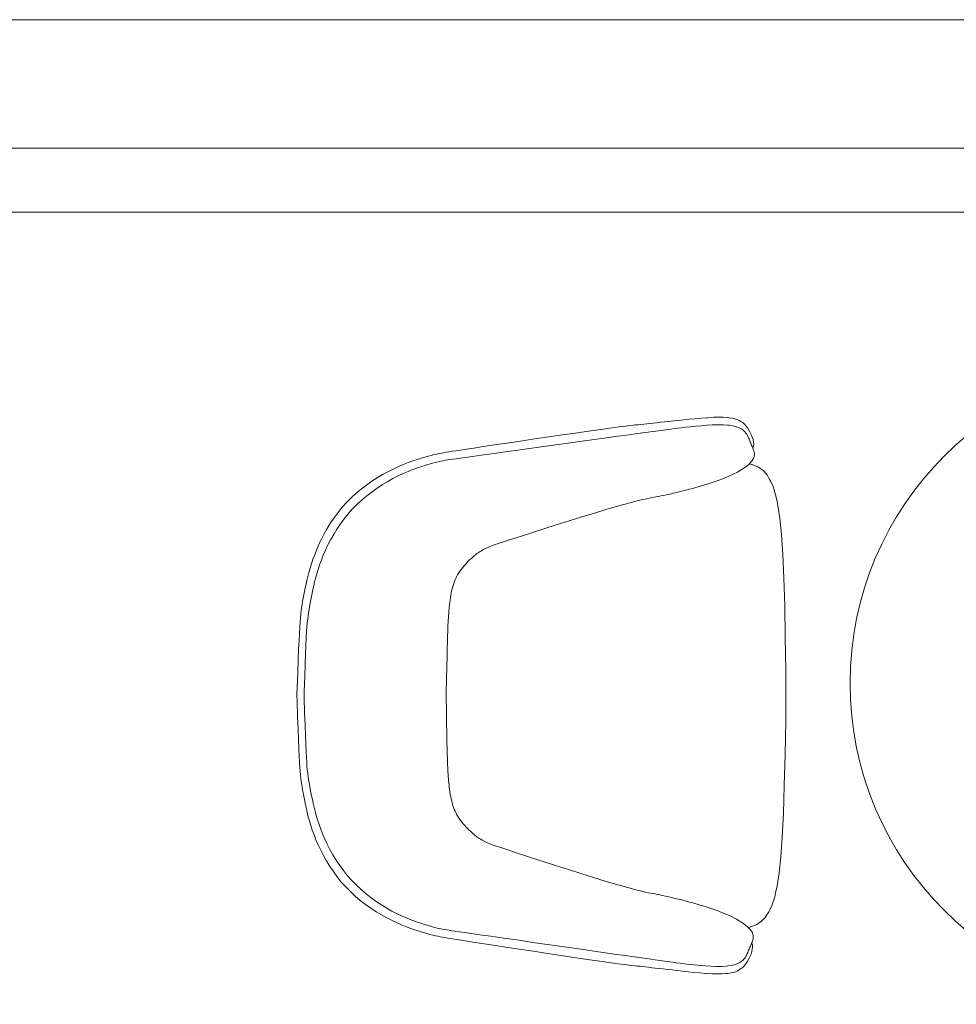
# Model space of a CAD drawing. Header units: millimetres. Extents: x 99250 to 122845, y -19292 to 18303.
# Tile 35 of 99: x 112454 to 113565, y 17133 to 18302. Entities that reach past the tile are written whole.
import ezdxf

# ---------------------------------------------------------------- set-up
doc = ezdxf.new("R2010")
doc.units = ezdxf.units.MM
doc.header["$MEASUREMENT"] = 0
doc.layers.add('IRISH HOUSE_HYD AIRPORT_DRAINAGE LAYOUT 1$0$GREY SCALE', color=8, linetype='Continuous')
doc.layers.add('IRISH HOUSE_HYD AIRPORT_DRAINAGE LAYOUT 1$0$GREYSCALE', color=8, linetype='Continuous', lineweight=0)
doc.layers.add('M-MEP-ELPR-EQUIP', color=6, linetype='Continuous', lineweight=20)

# ---------------------------------------------------------------- blocks, each defined once
blk = doc.blocks.new('IRISH HOUSE_HYD AIRPORT_DRAINAGE LAYOUT 1$0$FLOOR PLAN')
at = {"layer": 'IRISH HOUSE_HYD AIRPORT_DRAINAGE LAYOUT 1$0$GREYSCALE', "color": 8, "lineweight": 0, "ltscale": 0.2}
blk.add_line((21163.6, 18301.8), (1808.8, 18301.8), dxfattribs=at)
at = {"layer": 'IRISH HOUSE_HYD AIRPORT_DRAINAGE LAYOUT 1$0$GREYSCALE', "color": 8, "lineweight": 0, "ltscale": 0.25}
for p, q in [((21163.6, 18149.4), (1806, 18149.4)), ((6935.6, 18149.4), (21163.6, 18149.4)), ((8543.7, 18149.4), (21163.6, 18149.4)), ((21163.6, 18073.2), (6935.6, 18073.2))]:
    blk.add_line(p, q, dxfattribs=at)
at = {"layer": 'IRISH HOUSE_HYD AIRPORT_DRAINAGE LAYOUT 1$0$GREYSCALE', "color": 8, "lineweight": 0}
for p, q in [((13181.4, 17820.5), (13184.4, 17820.8)), ((13184.4, 17820.8), (13187.5, 17821.1)), ((13187.5, 17821.1), (13190.7, 17821.5)), ((13190.7, 17821.5), (13194, 17821.8)), ((13194, 17821.8), (13197.5, 17822.2)), ((13197.5, 17822.2), (13201.2, 17822.6)), ((13201.2, 17822.6), (13205.1, 17823)), ((13205.1, 17823), (13209.3, 17823.5)), ((13209.3, 17823.5), (13213.8, 17824)), ((13213.8, 17824), (13218.5, 17824.5)), ((13218.5, 17824.5), (13223.7, 17825)), ((13223.7, 17825), (13229.2, 17825.6)), ((13229.2, 17825.6), (13235.1, 17826.3)), ((13235.1, 17826.3), (13241.4, 17826.9)), ((13241.4, 17826.9), (13248.1, 17827.6)), ((13248.1, 17827.6), (13255.1, 17828.3)), ((13255.1, 17828.3), (13262.1, 17828.9)), ((13262.1, 17828.9), (13269, 17829.4)), ((13275.3, 17820.9), (13268.9, 17820.5)), ((13269, 17829.4), (13270.1, 17829.5)), ((13270.1, 17829.5), (13276.8, 17829.9)), ((13281.2, 17821.1), (13275.3, 17820.9)), ((13276.8, 17829.9), (13282.9, 17830.1)), ((13282.9, 17821.1), (13281.2, 17821.1)), ((13282.9, 17830.1), (13288.4, 17830)), ((13288.5, 17821), (13282.9, 17821.1)), ((13288.4, 17830), (13293, 17829.7)), ((13293.3, 17820.7), (13288.5, 17821)), ((13293, 17829.7), (13295.4, 17829.5)), ((13295.4, 17820.5), (13293.3, 17820.7)), ((13295.4, 17829.5), (13299.3, 17828.8)), ((13299.3, 17828.8), (13301.8, 17828.2)), ((13301.8, 17828.2), (13304.7, 17827.2)), ((13304.7, 17827.2), (13307.1, 17826.3)), ((13307.1, 17826.3), (13309.4, 17824.9)), ((13309.4, 17824.9), (13311.4, 17823.7)), ((13311.4, 17823.7), (13313.5, 17821.9)), ((13313.5, 17821.9), (13315.5, 17819.6)), ((13081.3, 17806.6), (13097.5, 17809)), ((13097.5, 17809), (13112.6, 17811.2)), ((13112.6, 17811.2), (13126, 17813.2)), ((13126, 17813.2), (13137.2, 17814.8)), ((13137.2, 17814.8), (13146.4, 17816)), ((13146.4, 17816), (13153.9, 17817.1)), ((13153.9, 17817.1), (13159.9, 17817.9)), ((13159.9, 17817.9), (13164.8, 17818.5)), ((13164.8, 17818.5), (13168.8, 17819)), ((13168.8, 17819), (13172.2, 17819.4)), ((13172.2, 17819.4), (13175.3, 17819.8)), ((13184, 17810.3), (13173.4, 17808.8)), ((13175.3, 17819.8), (13178.4, 17820.1)), ((13178.4, 17820.1), (13181.4, 17820.5)), ((13192.5, 17811.4), (13184, 17810.3)), ((13199.2, 17812.3), (13192.5, 17811.4)), ((13204.4, 17813), (13199.2, 17812.3)), ((13208.5, 17813.6), (13204.4, 17813)), ((13211.9, 17814), (13208.5, 17813.6)), ((13214.8, 17814.4), (13211.9, 17814)), ((13217.6, 17814.8), (13214.8, 17814.4)), ((13220.5, 17815.2), (13217.6, 17814.8)), ((13223.5, 17815.6), (13220.5, 17815.2)), ((13226.7, 17816), (13223.5, 17815.6)), ((13230.2, 17816.5), (13226.7, 17816)), ((13234.1, 17817), (13230.2, 17816.5)), ((13238.6, 17817.6), (13234.1, 17817)), ((13243.7, 17818.1), (13238.6, 17817.6)), ((13249.5, 17818.8), (13243.7, 17818.1)), ((13255.8, 17819.4), (13249.5, 17818.8)), ((13262.3, 17820), (13255.8, 17819.4)), ((13268.9, 17820.5), (13262.3, 17820)), ((13299.3, 17819.8), (13295.4, 17820.5)), ((13301.4, 17819.4), (13299.3, 17819.8)), ((13303.8, 17818.6), (13301.4, 17819.4)), ((13306.3, 17817.9), (13303.8, 17818.6)), ((13307.9, 17817.1), (13306.3, 17817.9)), ((13310.2, 17815.8), (13307.9, 17817.1)), ((13311.6, 17814.9), (13310.2, 17815.8)), ((13312.9, 17813.8), (13311.6, 17814.9)), ((13313.9, 17812.6), (13312.9, 17813.8)), ((13315.3, 17811.1), (13313.9, 17812.6)), ((13316.2, 17809.8), (13315.3, 17811.1)), ((13315.5, 17819.6), (13317.4, 17816.9)), ((13317, 17808.4), (13316.2, 17809.8)), ((13317.4, 17816.9), (13318.3, 17815.5)), ((13318.3, 17815.5), (13320, 17812.6)), ((13320, 17812.6), (13321.5, 17809.5)), ((13321.5, 17809.5), (13322.7, 17806.4)), ((13016.7, 17797.1), (13031.6, 17799.3)), ((13031.6, 17799.3), (13047.8, 17801.7)), ((13047.8, 17801.7), (13064.5, 17804.2)), ((13064.5, 17804.2), (13081.3, 17806.6)), ((13107, 17799.6), (13086.9, 17796.8)), ((13126.4, 17802.3), (13107, 17799.6)), ((13144.4, 17804.8), (13126.4, 17802.3)), ((13160.3, 17807), (13144.4, 17804.8)), ((13173.4, 17808.8), (13160.3, 17807)), ((13317.7, 17807.1), (13317, 17808.4)), ((13318.3, 17805.7), (13317.7, 17807.1)), ((13318.9, 17804.3), (13318.3, 17805.7)), ((13319.4, 17803), (13318.9, 17804.3)), ((13319.9, 17801.8), (13319.4, 17803)), ((13320.5, 17800.6), (13319.9, 17801.8)), ((13321, 17799.4), (13320.5, 17800.6)), ((13321.4, 17798.2), (13321, 17799.4)), ((13321.9, 17797), (13321.4, 17798.2)), ((13322.7, 17806.4), (13323.7, 17803.4)), ((13323.7, 17803.4), (13324.3, 17800.5)), ((13324.3, 17800.5), (13324.5, 17798)), ((13324.5, 17798), (13324.3, 17795.9)), ((12945.1, 17785.6), (12948.2, 17786.3)), ((12948.2, 17786.3), (12951.2, 17786.9)), ((12951.2, 17786.9), (12954, 17787.4)), ((12954, 17787.4), (12956.8, 17787.9)), ((12956.8, 17787.9), (12959.6, 17788.4)), ((12959.6, 17788.4), (12962.7, 17789)), ((12962.7, 17789), (12966.3, 17789.6)), ((12966.3, 17789.6), (12970.9, 17790.3)), ((12970.9, 17790.3), (12976.5, 17791.1)), ((12976.5, 17791.1), (12983.7, 17792.2)), ((12983.7, 17792.2), (12992.6, 17793.5)), ((12992.6, 17793.5), (13003.5, 17795.2)), ((13013.8, 17786.6), (13001, 17784.9)), ((13003.5, 17795.2), (13016.7, 17797.1)), ((13029.6, 17788.8), (13013.8, 17786.6)), ((13047.4, 17791.3), (13029.6, 17788.8)), ((13066.8, 17794), (13047.4, 17791.3)), ((13086.9, 17796.8), (13066.8, 17794)), ((13322.4, 17795.8), (13321.9, 17797)), ((13322.9, 17794.7), (13322.4, 17795.8)), ((13323.4, 17793.5), (13322.9, 17794.7)), ((13323.9, 17792.3), (13323.4, 17793.5)), ((13323.9, 17794.3), (13323.5, 17793.3)), ((13324.3, 17795.9), (13323.9, 17794.3)), ((13324.3, 17791.1), (13323.9, 17792.3)), ((13324.9, 17789.2), (13324.3, 17791.1)), ((13325.2, 17788.1), (13324.9, 17789.2)), ((13325.1, 17783.8), (13325.4, 17785.8)), ((13325.4, 17786.9), (13325.2, 17788.1)), ((13325.4, 17785.8), (13325.4, 17786.9)), ((12908.8, 17773.9), (12914.5, 17776.1)), ((12914.5, 17776.1), (12920, 17778.1)), ((12920, 17778.1), (12925.1, 17779.9)), ((12925.1, 17779.9), (12929.9, 17781.4)), ((12929.9, 17781.4), (12934.2, 17782.7)), ((12934.2, 17782.7), (12938.1, 17783.8)), ((12939.5, 17774.3), (12935.3, 17773)), ((12938.1, 17783.8), (12941.8, 17784.7)), ((12943.4, 17775.4), (12939.5, 17774.3)), ((12941.8, 17784.7), (12945.1, 17785.6)), ((12946.9, 17776.4), (12943.4, 17775.4)), ((12950.2, 17777.1), (12946.9, 17776.4)), ((12953.3, 17777.8), (12950.2, 17777.1)), ((12956.2, 17778.4), (12953.3, 17777.8)), ((12958.9, 17778.9), (12956.2, 17778.4)), ((12961.7, 17779.4), (12958.9, 17778.9)), ((12964.4, 17779.8), (12961.7, 17779.4)), ((12967.5, 17780.3), (12964.4, 17779.8)), ((12971.3, 17780.8), (12967.5, 17780.3)), ((12976.2, 17781.5), (12971.3, 17780.8)), ((12982.6, 17782.3), (12976.2, 17781.5)), ((12990.7, 17783.5), (12982.6, 17782.3)), ((13001, 17784.9), (12990.7, 17783.5)), ((13316.2, 17772), (13318.9, 17774.4)), ((13318.9, 17774.4), (13319.6, 17775.1)), ((13319.2, 17774.7), (13322.1, 17774.1)), ((13319.6, 17775.1), (13321.8, 17777.4)), ((13321.8, 17777.4), (13323.5, 17779.7)), ((13322.1, 17774.1), (13322.5, 17774)), ((13322.5, 17774), (13329.5, 17771.2)), ((13323.5, 17779.7), (13323.9, 17780.6)), ((13323.9, 17780.6), (13324.2, 17781.2)), ((13324.2, 17781.2), (13324.5, 17781.8)), ((13324.5, 17781.8), (13324.9, 17782.8)), ((13324.9, 17782.8), (13325.1, 17783.8)), ((12884, 17761.9), (12890.4, 17765.4)), ((12890.4, 17765.4), (12896.6, 17768.5)), ((12896.6, 17768.5), (12902.8, 17771.3)), ((12908.7, 17763.1), (12902.7, 17760.3)), ((12902.8, 17771.3), (12908.8, 17773.9)), ((12914.6, 17765.6), (12908.7, 17763.1)), ((12920.2, 17767.8), (12914.6, 17765.6)), ((12925.6, 17769.8), (12920.2, 17767.8)), ((12930.6, 17771.5), (12925.6, 17769.8)), ((12935.3, 17773), (12930.6, 17771.5)), ((13294.8, 17759.9), (13300.3, 17762.4)), ((13300.3, 17762.4), (13305.3, 17765)), ((13305.3, 17765), (13308.4, 17766.8)), ((13308.4, 17766.8), (13309, 17767.2)), ((13309, 17767.2), (13309.7, 17767.6)), ((13309.7, 17767.6), (13310.7, 17768.2)), ((13310.7, 17768.2), (13312.9, 17769.6)), ((13312.9, 17769.6), (13316.2, 17772)), ((13329.5, 17771.2), (13331.7, 17769.7)), ((13331.7, 17769.7), (13335.2, 17767.2)), ((13335.2, 17767.2), (13339.5, 17762.3)), ((13339.5, 17762.3), (13339.9, 17761.9)), ((12865, 17749.5), (12871.3, 17754)), ((12871.3, 17754), (12877.6, 17758.1)), ((12877.6, 17758.1), (12884, 17761.9)), ((12890.3, 17753.8), (12884.1, 17750.1)), ((12896.5, 17757.3), (12890.3, 17753.8)), ((12902.7, 17760.3), (12896.5, 17757.3)), ((13268, 17750.2), (13275.2, 17752.5)), ((13275.2, 17752.5), (13282.2, 17754.9)), ((13282.2, 17754.9), (13288.8, 17757.4)), ((13288.8, 17757.4), (13294.8, 17759.9)), ((13339.9, 17761.9), (13343.8, 17755.9)), ((13343.8, 17755.9), (13344.7, 17753.8)), ((13344.7, 17753.8), (13347.5, 17747.8)), ((12847.1, 17734.4), (12852.9, 17739.7)), ((12852.9, 17739.7), (12858.9, 17744.8)), ((12858.9, 17744.8), (12865, 17749.5)), ((12871.7, 17741.6), (12865.7, 17736.9)), ((12877.9, 17746), (12871.7, 17741.6)), ((12884.1, 17750.1), (12877.9, 17746)), ((13224.9, 17738.8), (13229.3, 17739.8)), ((13229.3, 17739.8), (13234.4, 17741)), ((13234.4, 17741), (13240.3, 17742.5)), ((13240.3, 17742.5), (13246.7, 17744.2)), ((13246.7, 17744.2), (13253.6, 17746)), ((13253.6, 17746), (13260.8, 17748.1)), ((13260.8, 17748.1), (13268, 17750.2)), ((13347.5, 17747.8), (13350.5, 17738.1)), ((12836.3, 17723.1), (12841.5, 17728.9)), ((12841.5, 17728.9), (12847.1, 17734.4)), ((12859.8, 17732), (12854.1, 17726.7)), ((12865.7, 17736.9), (12859.8, 17732)), ((13172, 17726.9), (13180.5, 17729.2)), ((13180.5, 17729.2), (13181.4, 17729.5)), ((13181.4, 17729.5), (13187.4, 17731)), ((13187.4, 17731), (13192.9, 17732.3)), ((13192.9, 17732.3), (13197.2, 17733.3)), ((13197.2, 17733.3), (13200.7, 17734)), ((13200.7, 17734), (13203.7, 17734.6)), ((13203.7, 17734.6), (13206.3, 17735.1)), ((13206.3, 17735.1), (13208.9, 17735.6)), ((13208.9, 17735.6), (13211.3, 17736)), ((13211.3, 17736), (13211.6, 17736.1)), ((13211.6, 17736.1), (13214.4, 17736.6)), ((13214.4, 17736.6), (13217.5, 17737.2)), ((13217.5, 17737.2), (13220.9, 17737.9)), ((13220.9, 17737.9), (13224.9, 17738.8)), ((13350.5, 17738.1), (13351.9, 17731.9)), ((13351.9, 17731.9), (13353.3, 17725.3)), ((12826.8, 17710.8), (12831.4, 17717)), ((12831.4, 17717), (12836.3, 17723.1)), ((12843.5, 17715.5), (12838.7, 17709.6)), ((12848.7, 17721.2), (12843.5, 17715.5)), ((12854.1, 17726.7), (12848.7, 17721.2)), ((13120.4, 17711.7), (13135.5, 17716.3)), ((13135.5, 17716.3), (13149.2, 17720.4)), ((13149.2, 17720.4), (13161.5, 17724)), ((13161.5, 17724), (13172, 17726.9)), ((13353.3, 17725.3), (13355.6, 17709.8)), ((12818.6, 17698.1), (12822.5, 17704.5)), ((12822.5, 17704.5), (12826.8, 17710.8)), ((12838.7, 17709.6), (12834.2, 17703.4)), ((13090.3, 17702.3), (13105.7, 17707.1)), ((13105.7, 17707.1), (13120.4, 17711.7)), ((13355.6, 17709.8), (13357.5, 17690.7)), ((12815, 17691.8), (12818.6, 17698.1)), ((12830, 17697.2), (12826.2, 17690.9)), ((12834.2, 17703.4), (12830, 17697.2)), ((13051.2, 17689.7), (13063.1, 17693.6)), ((13063.1, 17693.6), (13076.6, 17697.9)), ((13076.6, 17697.9), (13090.3, 17702.3)), ((12808.7, 17679.2), (12811.7, 17685.4)), ((12811.7, 17685.4), (12815, 17691.8)), ((12822.6, 17684.6), (12819.4, 17678.4)), ((12826.2, 17690.9), (12822.6, 17684.6)), ((13020.4, 17679.8), (13023.9, 17681)), ((13023.9, 17681), (13027.6, 17682.1)), ((13027.6, 17682.1), (13033.7, 17684.1)), ((13033.7, 17684.1), (13041.5, 17686.6)), ((13041.5, 17686.6), (13051.2, 17689.7)), ((13357.5, 17690.7), (13359.1, 17667.3)), ((12803.7, 17667.2), (12806, 17673.1)), ((12806, 17673.1), (12808.7, 17679.2)), ((12816.5, 17672.2), (12813.9, 17666.2)), ((12819.4, 17678.4), (12816.5, 17672.2)), ((12996.1, 17668.1), (12997.4, 17669)), ((12997.4, 17669), (12998.7, 17669.9)), ((12998.7, 17669.9), (13000.1, 17670.8)), ((13000.1, 17670.8), (13001.5, 17671.6)), ((13001.5, 17671.6), (13003, 17672.5)), ((13003, 17672.5), (13004.6, 17673.3)), ((13004.6, 17673.3), (13006.2, 17674.2)), ((13006.2, 17674.2), (13007.9, 17675)), ((13007.9, 17675), (13009.7, 17675.8)), ((13009.7, 17675.8), (13011.5, 17676.6)), ((13011.5, 17676.6), (13013.4, 17677.3)), ((13013.4, 17677.3), (13015.3, 17678.1)), ((13015.3, 17678.1), (13017.6, 17678.9)), ((13017.6, 17678.9), (13020.4, 17679.8)), ((12799.8, 17656.1), (12801.6, 17661.5)), ((12801.6, 17661.5), (12803.7, 17667.2)), ((12811.6, 17660.4), (12809.5, 17654.8)), ((12813.9, 17666.2), (12811.6, 17660.4)), ((12982.4, 17655.4), (12984.1, 17657.3)), ((12984.1, 17657.3), (12985.9, 17659)), ((12985.9, 17659), (12987.5, 17660.7)), ((12987.5, 17660.7), (12989.2, 17662.2)), ((12989.2, 17662.2), (12990.7, 17663.6)), ((12990.7, 17663.6), (12992.1, 17664.9)), ((12992.1, 17664.9), (12993.4, 17666)), ((12993.4, 17666), (12994.8, 17667.1)), ((12994.8, 17667.1), (12996.1, 17668.1)), ((13359.1, 17667.3), (13360.4, 17639.3)), ((12795.5, 17640.9), (12796.8, 17645.7)), ((12796.8, 17645.7), (12798.2, 17650.8)), ((12798.2, 17650.8), (12799.8, 17656.1)), ((12807.7, 17649.4), (12806.2, 17644.2)), ((12809.5, 17654.8), (12807.7, 17649.4)), ((12974.5, 17645.2), (12975.8, 17647.2)), ((12975.8, 17647.2), (12977.3, 17649.3)), ((12977.3, 17649.3), (12978.9, 17651.3)), ((12978.9, 17651.3), (12980.5, 17653.3)), ((12980.5, 17653.3), (12982.4, 17655.4)), ((12793.4, 17631.7), (12794.4, 17636.2)), ((12794.4, 17636.2), (12795.5, 17640.9)), ((12803.6, 17634.4), (12802.5, 17629.8)), ((12804.8, 17639.2), (12803.6, 17634.4)), ((12806.2, 17644.2), (12804.8, 17639.2)), ((12968.2, 17631.5), (12969, 17633.9)), ((12969, 17633.9), (12969.9, 17636.3)), ((12969.9, 17636.3), (12970.9, 17638.5)), ((12970.9, 17638.5), (12972, 17640.7)), ((12972, 17640.7), (12973.1, 17642.9)), ((12973.1, 17642.9), (12974.5, 17645.2)), ((13360.4, 17639.3), (13361.4, 17606.1)), ((12790.8, 17619.3), (12791.6, 17623.3)), ((12791.6, 17623.3), (12792.4, 17627.4)), ((12792.4, 17627.4), (12793.4, 17631.7)), ((12801.5, 17625.4), (12800.6, 17621.2)), ((12802.5, 17629.8), (12801.5, 17625.4)), ((12965.6, 17621), (12966.1, 17623.8)), ((12966.1, 17623.8), (12966.8, 17626.4)), ((12966.8, 17626.4), (12967.4, 17629)), ((12967.4, 17629), (12968.2, 17631.5)), ((12788.7, 17607.8), (12789.3, 17611.6)), ((12789.3, 17611.6), (12790, 17615.4)), ((12790, 17615.4), (12790.8, 17619.3)), ((12798.9, 17613.2), (12798.2, 17609.3)), ((12799.7, 17617.1), (12798.9, 17613.2)), ((12800.6, 17621.2), (12799.7, 17617.1)), ((12963.8, 17610.1), (12964.2, 17612.7)), ((12964.2, 17612.7), (12964.6, 17615.5)), ((12964.6, 17615.5), (12965.1, 17618.3)), ((12965.1, 17618.3), (12965.6, 17621)), ((12787.1, 17596.1), (12787.6, 17600.1)), ((12787.6, 17600.1), (12788.1, 17603.9)), ((12788.1, 17603.9), (12788.7, 17607.8)), ((12796.9, 17601.8), (12796.3, 17598)), ((12797.5, 17605.5), (12796.9, 17601.8)), ((12798.2, 17609.3), (12797.5, 17605.5)), ((12962.6, 17597.3), (12962.8, 17599.9)), ((12962.8, 17599.9), (12963, 17602.1)), ((12963, 17602.1), (12963.2, 17604.7)), ((12963.2, 17604.7), (12963.5, 17607.4)), ((12963.5, 17607.4), (12963.8, 17610.1)), ((13361.4, 17606.1), (13362, 17569)), ((12786.3, 17586.9), (12786.7, 17591.8)), ((12786.7, 17591.8), (12787.1, 17596.1)), ((12795.4, 17590.3), (12794.9, 17586.1)), ((12795.8, 17594.2), (12795.4, 17590.3)), ((12796.3, 17598), (12795.8, 17594.2)), ((12961.9, 17586.5), (12962, 17589.1)), ((12962, 17589.1), (12962.2, 17591.9)), ((12962.2, 17591.9), (12962.4, 17594.6)), ((12962.4, 17594.6), (12962.6, 17597.3)), ((12785.5, 17573.8), (12785.9, 17581)), ((12785.9, 17581), (12786.3, 17586.9)), ((12794.1, 17575.4), (12793.7, 17568.3)), ((12794.5, 17581.2), (12794.1, 17575.4)), ((12794.9, 17586.1), (12794.5, 17581.2)), ((12961.3, 17570.6), (12961.5, 17575.8)), ((12961.5, 17575.8), (12961.6, 17580)), ((12961.6, 17580), (12961.8, 17583.5)), ((12961.8, 17583.5), (12961.9, 17586.5)), ((12784.6, 17554.6), (12785.1, 17565.1)), ((12785.1, 17565.1), (12785.5, 17573.8)), ((12793.7, 17568.3), (12793.3, 17559.7)), ((12960.9, 17556), (12961.1, 17564.1)), ((12961.1, 17564.1), (12961.3, 17570.6)), ((13362, 17569), (13362.5, 17529.2)), ((12784.1, 17541.9), (12784.6, 17554.6)), ((12793.3, 17559.7), (12792.9, 17549.4)), ((12960.7, 17546.1), (12960.9, 17556)), ((12783.5, 17526.8), (12784.1, 17541.9)), ((12792.9, 17549.4), (12792.4, 17536.9)), ((12960.4, 17533.9), (12960.7, 17546.1)), ((12792.4, 17536.9), (12791.8, 17522)), ((12960.1, 17519.4), (12960.4, 17533.9)), ((13362.5, 17529.2), (13362.7, 17499.5)), ((12782.9, 17509.6), (12783.5, 17526.8)), ((12791.8, 17522), (12791.2, 17505)), ((12959.7, 17502.7), (12960.1, 17519.4)), ((12782.6, 17500.9), (12782.9, 17509.6)), ((12782.8, 17492.2), (12782.6, 17500.9)), ((12791.2, 17505), (12791, 17500.9)), ((12791, 17500.9), (12791.1, 17496.7)), ((12791.1, 17496.7), (12791.7, 17479.7)), ((12959.7, 17500.5), (12959.7, 17502.7)), ((12959.7, 17498.2), (12959.7, 17500.5)), ((12960, 17481.5), (12959.7, 17498.2)), ((13362.7, 17499.5), (13362.4, 17469.8)), ((12783.4, 17474.9), (12782.8, 17492.2)), ((12783.9, 17459.8), (12783.4, 17474.9)), ((12791.7, 17479.7), (12792.2, 17464.8)), ((12960.2, 17467), (12960, 17481.5)), ((12784.3, 17447.2), (12783.9, 17459.8)), ((12792.2, 17464.8), (12792.6, 17452.3)), ((12960.5, 17454.8), (12960.2, 17467)), ((13362.4, 17469.8), (13361.7, 17430)), ((12784.8, 17436.6), (12784.3, 17447.2)), ((12792.6, 17452.3), (12793, 17442)), ((12960.6, 17444.9), (12960.5, 17454.8)), ((12785.2, 17427.9), (12784.8, 17436.6)), ((12793, 17442), (12793.4, 17433.4)), ((12960.8, 17436.8), (12960.6, 17444.9)), ((12961, 17430.3), (12960.8, 17436.8)), ((12785.5, 17420.8), (12785.2, 17427.9)), ((12793.4, 17433.4), (12793.8, 17426.3)), ((12793.8, 17426.3), (12794.2, 17420.5)), ((12961.1, 17425.1), (12961, 17430.3)), ((12961.2, 17420.9), (12961.1, 17425.1)), ((13361.7, 17430), (13360.8, 17392.9)), ((12785.9, 17414.8), (12785.5, 17420.8)), ((12786.3, 17409.9), (12785.9, 17414.8)), ((12794.2, 17420.5), (12794.5, 17415.6)), ((12794.5, 17415.6), (12794.9, 17411.4)), ((12961.4, 17417.4), (12961.2, 17420.9)), ((12961.5, 17414.4), (12961.4, 17417.4)), ((12961.6, 17411.8), (12961.5, 17414.4)), ((12961.8, 17409), (12961.6, 17411.8)), ((12786.7, 17405.6), (12786.3, 17409.9)), ((12787.1, 17401.7), (12786.7, 17405.6)), ((12787.6, 17397.8), (12787.1, 17401.7)), ((12794.9, 17411.4), (12795.4, 17407.5)), ((12795.4, 17407.5), (12795.9, 17403.7)), ((12795.9, 17403.7), (12796.4, 17399.9)), ((12961.9, 17406.3), (12961.8, 17409)), ((12962.1, 17403.6), (12961.9, 17406.3)), ((12962.3, 17401), (12962.1, 17403.6)), ((12962.5, 17398.8), (12962.3, 17401)), ((12788.2, 17394), (12787.6, 17397.8)), ((12788.8, 17390.1), (12788.2, 17394)), ((12789.5, 17386.3), (12788.8, 17390.1)), ((12796.4, 17399.9), (12797, 17396.1)), ((12797, 17396.1), (12797.7, 17392.3)), ((12797.7, 17392.3), (12798.4, 17388.5)), ((12798.4, 17388.5), (12799.1, 17384.6)), ((12962.7, 17396.2), (12962.5, 17398.8)), ((12963, 17393.5), (12962.7, 17396.2)), ((12963.3, 17390.8), (12963, 17393.5)), ((12963.6, 17388.2), (12963.3, 17390.8)), ((13360.8, 17392.9), (13359.7, 17359.7)), ((12790.2, 17382.4), (12789.5, 17386.3)), ((12791, 17378.4), (12790.2, 17382.4)), ((12791.8, 17374.3), (12791, 17378.4)), ((12799.1, 17384.6), (12800, 17380.5)), ((12800, 17380.5), (12800.9, 17376.3)), ((12964, 17385.4), (12963.6, 17388.2)), ((12964.5, 17382.6), (12964, 17385.4)), ((12965, 17379.9), (12964.5, 17382.6)), ((12965.5, 17377.1), (12965, 17379.9)), ((12966.2, 17374.4), (12965.5, 17377.1)), ((12792.8, 17370), (12791.8, 17374.3)), ((12793.8, 17365.5), (12792.8, 17370)), ((12794.9, 17360.8), (12793.8, 17365.5)), ((12800.9, 17376.3), (12801.9, 17371.8)), ((12801.9, 17371.8), (12802.9, 17367.2)), ((12802.9, 17367.2), (12804.1, 17362.4)), ((12966.8, 17371.8), (12966.2, 17374.4)), ((12967.6, 17369.3), (12966.8, 17371.8)), ((12968.4, 17366.9), (12967.6, 17369.3)), ((12969.3, 17364.6), (12968.4, 17366.9)), ((12796.1, 17355.9), (12794.9, 17360.8)), ((12797.5, 17350.9), (12796.1, 17355.9)), ((12804.1, 17362.4), (12805.5, 17357.4)), ((12805.5, 17357.4), (12807, 17352.2)), ((12970.3, 17362.3), (12969.3, 17364.6)), ((12971.3, 17360.1), (12970.3, 17362.3)), ((12972.4, 17358), (12971.3, 17360.1)), ((12973.8, 17355.7), (12972.4, 17358)), ((12975.1, 17353.6), (12973.8, 17355.7)), ((12976.6, 17351.6), (12975.1, 17353.6)), ((13359.7, 17359.7), (13358.3, 17331.7)), ((12799, 17345.6), (12797.5, 17350.9)), ((12800.8, 17340.1), (12799, 17345.6)), ((12807, 17352.2), (12808.8, 17346.8)), ((12808.8, 17346.8), (12810.8, 17341.2)), ((12978.2, 17349.5), (12976.6, 17351.6)), ((12979.8, 17347.5), (12978.2, 17349.5)), ((12981.6, 17345.4), (12979.8, 17347.5)), ((12983.4, 17343.5), (12981.6, 17345.4)), ((12985.1, 17341.8), (12983.4, 17343.5)), ((12986.8, 17340.1), (12985.1, 17341.8)), ((12802.9, 17334.4), (12800.8, 17340.1)), ((12805.2, 17328.6), (12802.9, 17334.4)), ((12810.8, 17341.2), (12813.1, 17335.4)), ((12813.1, 17335.4), (12815.7, 17329.4)), ((12988.4, 17338.6), (12986.8, 17340.1)), ((12989.9, 17337.2), (12988.4, 17338.6)), ((12991.3, 17335.9), (12989.9, 17337.2)), ((12992.7, 17334.7), (12991.3, 17335.9)), ((12994, 17333.7), (12992.7, 17334.7)), ((12995.3, 17332.7), (12994, 17333.7)), ((12996.6, 17331.7), (12995.3, 17332.7)), ((12997.9, 17330.8), (12996.6, 17331.7)), ((12999.3, 17329.9), (12997.9, 17330.8)), ((13000.7, 17329.1), (12999.3, 17329.9)), ((13358.3, 17331.7), (13356.6, 17308.4)), ((12807.8, 17322.5), (12805.2, 17328.6)), ((12810.8, 17316.2), (12807.8, 17322.5)), ((12815.7, 17329.4), (12818.6, 17323.2)), ((12818.6, 17323.2), (12821.8, 17316.9)), ((13002.2, 17328.2), (13000.7, 17329.1)), ((13003.8, 17327.4), (13002.2, 17328.2)), ((13005.4, 17326.5), (13003.8, 17327.4)), ((13007.1, 17325.7), (13005.4, 17326.5)), ((13008.8, 17324.9), (13007.1, 17325.7)), ((13010.7, 17324.1), (13008.8, 17324.9)), ((13012.5, 17323.3), (13010.7, 17324.1)), ((13014.5, 17322.6), (13012.5, 17323.3)), ((13016.7, 17321.8), (13014.5, 17322.6)), ((13019.5, 17320.8), (13016.7, 17321.8)), ((13023, 17319.6), (13019.5, 17320.8)), ((13026.7, 17318.4), (13023, 17319.6)), ((13032.8, 17316.4), (13026.7, 17318.4)), ((12814.1, 17309.8), (12810.8, 17316.2)), ((12817.6, 17303.4), (12814.1, 17309.8)), ((12821.8, 17316.9), (12825.3, 17310.6)), ((12825.3, 17310.6), (12829.1, 17304.3)), ((13040.6, 17313.9), (13032.8, 17316.4)), ((13050.3, 17310.7), (13040.6, 17313.9)), ((13062.2, 17306.8), (13050.3, 17310.7)), ((13075.7, 17302.4), (13062.2, 17306.8)), ((13356.6, 17308.4), (13354.6, 17289.2)), ((12821.5, 17297), (12817.6, 17303.4)), ((12825.8, 17290.7), (12821.5, 17297)), ((12829.1, 17304.3), (12833.3, 17298.1)), ((12833.3, 17298.1), (12837.7, 17291.9)), ((13089.4, 17298), (13075.7, 17302.4)), ((13104.7, 17293.1), (13089.4, 17298)), ((12830.3, 17284.5), (12825.8, 17290.7)), ((12835.2, 17278.4), (12830.3, 17284.5)), ((12837.7, 17291.9), (12842.5, 17285.9)), ((12842.5, 17285.9), (12847.6, 17280.2)), ((13119.4, 17288.4), (13104.7, 17293.1)), ((13134.5, 17283.7), (13119.4, 17288.4)), ((13148.1, 17279.6), (13134.5, 17283.7)), ((13354.6, 17289.2), (13352.2, 17273.8)), ((12840.5, 17272.6), (12835.2, 17278.4)), ((12846, 17267), (12840.5, 17272.6)), ((12847.6, 17280.2), (12853.1, 17274.7)), ((12853.1, 17274.7), (12858.7, 17269.4)), ((13160.4, 17276), (13148.1, 17279.6)), ((13170.9, 17273), (13160.4, 17276)), ((13179.4, 17270.6), (13170.9, 17273)), ((13352.2, 17273.8), (13350.8, 17267.2)), ((12851.8, 17261.7), (12846, 17267)), ((12857.7, 17256.6), (12851.8, 17261.7)), ((12858.7, 17269.4), (12864.6, 17264.4)), ((12864.6, 17264.4), (12870.6, 17259.7)), ((13180.3, 17270.4), (13179.4, 17270.6)), ((13186.3, 17268.8), (13180.3, 17270.4)), ((13191.8, 17267.5), (13186.3, 17268.8)), ((13196.1, 17266.5), (13191.8, 17267.5)), ((13199.6, 17265.7), (13196.1, 17266.5)), ((13202.5, 17265.1), (13199.6, 17265.7)), ((13205.2, 17264.7), (13202.5, 17265.1)), ((13207.7, 17264.2), (13205.2, 17264.7)), ((13210.1, 17263.7), (13207.7, 17264.2)), ((13210.5, 17263.7), (13210.1, 17263.7)), ((13213.3, 17263.1), (13210.5, 17263.7)), ((13216.4, 17262.5), (13213.3, 17263.1)), ((13219.8, 17261.8), (13216.4, 17262.5)), ((13223.7, 17260.9), (13219.8, 17261.8)), ((13228.2, 17259.8), (13223.7, 17260.9)), ((13233.3, 17258.6), (13228.2, 17259.8)), ((13349.4, 17261), (13346.3, 17251.2)), ((13350.8, 17267.2), (13349.4, 17261)), ((12863.9, 17251.8), (12857.7, 17256.6)), ((12870.1, 17247.4), (12863.9, 17251.8)), ((12870.6, 17259.7), (12876.7, 17255.3)), ((12876.7, 17255.3), (12882.9, 17251.2)), ((12882.9, 17251.2), (12889.1, 17247.4)), ((13239.1, 17257.1), (13233.3, 17258.6)), ((13245.6, 17255.4), (13239.1, 17257.1)), ((13252.4, 17253.5), (13245.6, 17255.4)), ((13259.6, 17251.4), (13252.4, 17253.5)), ((13266.8, 17249.2), (13259.6, 17251.4)), ((13274, 17246.9), (13266.8, 17249.2)), ((13346.3, 17251.2), (13343.5, 17245.3)), ((12876.4, 17243.2), (12870.1, 17247.4)), ((12882.8, 17239.3), (12876.4, 17243.2)), ((12889.1, 17235.9), (12882.8, 17239.3)), ((12889.1, 17247.4), (12895.3, 17243.9)), ((12895.3, 17243.9), (12901.5, 17240.8)), ((12901.5, 17240.8), (12907.5, 17238)), ((12907.5, 17238), (12913.3, 17235.5)), ((13281, 17244.5), (13274, 17246.9)), ((13287.5, 17242), (13281, 17244.5)), ((13293.6, 17239.4), (13287.5, 17242)), ((13299.1, 17236.9), (13293.6, 17239.4)), ((13304, 17234.3), (13299.1, 17236.9)), ((13338.3, 17236.8), (13333.9, 17231.9)), ((13338.6, 17237.2), (13338.3, 17236.8)), ((13342.5, 17243.2), (13338.6, 17237.2)), ((13343.5, 17245.3), (13342.5, 17243.2)), ((12895.4, 17232.7), (12889.1, 17235.9)), ((12901.5, 17229.8), (12895.4, 17232.7)), ((12907.5, 17227.3), (12901.5, 17229.8)), ((12913.2, 17225), (12907.5, 17227.3)), ((12918.7, 17223), (12913.2, 17225)), ((12913.3, 17235.5), (12919, 17233.2)), ((12919, 17233.2), (12924.3, 17231.3)), ((12924.3, 17231.3), (12929.4, 17229.5)), ((12929.4, 17229.5), (12934, 17228)), ((12934, 17228), (12938.2, 17226.7)), ((12938.2, 17226.7), (12942.1, 17225.6)), ((12942.1, 17225.6), (12945.6, 17224.6)), ((13307.1, 17232.5), (13304, 17234.3)), ((13307.7, 17232.1), (13307.1, 17232.5)), ((13308.4, 17231.7), (13307.7, 17232.1)), ((13309.4, 17231.1), (13308.4, 17231.7)), ((13311.6, 17229.6), (13309.4, 17231.1)), ((13314.9, 17227.2), (13311.6, 17229.6)), ((13317.6, 17224.8), (13314.9, 17227.2)), ((13318.3, 17224.1), (13317.6, 17224.8)), ((13320.8, 17225.1), (13317.9, 17224.5)), ((13321.2, 17225.2), (13320.8, 17225.1)), ((13328.2, 17227.9), (13321.2, 17225.2)), ((13330.4, 17229.5), (13328.2, 17227.9)), ((13333.9, 17231.9), (13330.4, 17229.5)), ((12923.8, 17221.2), (12918.7, 17223)), ((12928.6, 17219.7), (12923.8, 17221.2)), ((12932.9, 17218.4), (12928.6, 17219.7)), ((12936.8, 17217.2), (12932.9, 17218.4)), ((12940.4, 17216.2), (12936.8, 17217.2)), ((12943.7, 17215.4), (12940.4, 17216.2)), ((12946.9, 17214.7), (12943.7, 17215.4)), ((12945.6, 17224.6), (12948.9, 17223.8)), ((12949.8, 17214.1), (12946.9, 17214.7)), ((12948.9, 17223.8), (12951.9, 17223.1)), ((12952.6, 17213.5), (12949.8, 17214.1)), ((12951.9, 17223.1), (12954.8, 17222.5)), ((12955.4, 17213), (12952.6, 17213.5)), ((12954.8, 17222.5), (12957.6, 17222)), ((12957.6, 17222), (12960.3, 17221.5)), ((12960.3, 17221.5), (12963.1, 17221.1)), ((12963.1, 17221.1), (12966.2, 17220.6)), ((12966.2, 17220.6), (12970, 17220)), ((12970, 17220), (12974.9, 17219.3)), ((12974.9, 17219.3), (12981.2, 17218.5)), ((12981.2, 17218.5), (12989.4, 17217.3)), ((12989.4, 17217.3), (12999.7, 17215.8)), ((12999.7, 17215.8), (13012.5, 17214)), ((13012.5, 17214), (13028.2, 17211.8)), ((13320.5, 17221.8), (13318.3, 17224.1)), ((13322.1, 17219.5), (13320.5, 17221.8)), ((13322.6, 17218.6), (13322.1, 17219.5)), ((13322.9, 17217.9), (13322.6, 17218.6)), ((13323.1, 17217.3), (13322.9, 17217.9)), ((13323.6, 17216.4), (13323.1, 17217.3)), ((13323.7, 17215.4), (13323.6, 17216.4)), ((13324, 17213.4), (13323.7, 17215.4)), ((13324, 17212.3), (13324, 17213.4)), ((12958.2, 17212.5), (12955.4, 17213)), ((12961.3, 17211.9), (12958.2, 17212.5)), ((12965, 17211.3), (12961.3, 17211.9)), ((12969.5, 17210.6), (12965, 17211.3)), ((12975.2, 17209.7), (12969.5, 17210.6)), ((12982.3, 17208.6), (12975.2, 17209.7)), ((12991.2, 17207.2), (12982.3, 17208.6)), ((13002.1, 17205.5), (12991.2, 17207.2)), ((13015.3, 17203.5), (13002.1, 17205.5)), ((13030.2, 17201.2), (13015.3, 17203.5)), ((13028.2, 17211.8), (13046.1, 17209.2)), ((13046.1, 17209.2), (13065.4, 17206.4)), ((13065.4, 17206.4), (13085.4, 17203.5)), ((13085.4, 17203.5), (13105.5, 17200.6)), ((13320, 17201), (13320.5, 17202.2)), ((13320.5, 17202.2), (13321, 17203.3)), ((13321, 17203.3), (13321.5, 17204.5)), ((13321.5, 17204.5), (13322, 17205.7)), ((13322, 17205.7), (13322.5, 17206.9)), ((13322.1, 17205.9), (13322.5, 17204.8)), ((13322.5, 17206.9), (13322.9, 17208.1)), ((13322.5, 17204.8), (13322.9, 17203.3)), ((13322.9, 17208.1), (13323.5, 17209.9)), ((13322.9, 17203.3), (13323.1, 17201.2)), ((13323.5, 17209.9), (13323.8, 17211.1)), ((13323.8, 17211.1), (13324, 17212.3)), ((13046.3, 17198.8), (13030.2, 17201.2)), ((13063.1, 17196.2), (13046.3, 17198.8)), ((13079.8, 17193.7), (13063.1, 17196.2)), ((13096, 17191.2), (13079.8, 17193.7)), ((13111.1, 17189), (13096, 17191.2)), ((13105.5, 17200.6), (13125, 17197.8)), ((13125, 17197.8), (13143, 17195.2)), ((13143, 17195.2), (13158.9, 17192.9)), ((13158.9, 17192.9), (13172, 17191.1)), ((13172, 17191.1), (13182.6, 17189.6)), ((13314.7, 17189.4), (13315.5, 17190.8)), ((13315.5, 17190.8), (13316.2, 17192.1)), ((13316.2, 17192.1), (13316.9, 17193.5)), ((13316.9, 17193.5), (13317.4, 17194.9)), ((13317.4, 17194.9), (13318, 17196.2)), ((13318, 17196.2), (13318.5, 17197.4)), ((13318.5, 17197.4), (13319, 17198.6)), ((13320, 17189.7), (13318.5, 17186.6)), ((13319, 17198.6), (13319.5, 17199.8)), ((13319.5, 17199.8), (13320, 17201)), ((13321.3, 17192.8), (13320, 17189.7)), ((13322.2, 17195.8), (13321.3, 17192.8)), ((13322.8, 17198.6), (13322.2, 17195.8)), ((13323.1, 17201.2), (13322.8, 17198.6)), ((13124.5, 17187), (13111.1, 17189)), ((13135.7, 17185.3), (13124.5, 17187)), ((13144.9, 17184), (13135.7, 17185.3)), ((13152.4, 17182.9), (13144.9, 17184)), ((13158.4, 17182.1), (13152.4, 17182.9)), ((13163.3, 17181.4), (13158.4, 17182.1)), ((13167.3, 17180.9), (13163.3, 17181.4)), ((13170.7, 17180.5), (13167.3, 17180.9)), ((13173.8, 17180.1), (13170.7, 17180.5)), ((13176.8, 17179.7), (13173.8, 17180.1)), ((13179.8, 17179.4), (13176.8, 17179.7)), ((13182.9, 17179.1), (13179.8, 17179.4)), ((13182.6, 17189.6), (13191, 17188.4)), ((13186, 17178.7), (13182.9, 17179.1)), ((13189.2, 17178.4), (13186, 17178.7)), ((13192.5, 17178), (13189.2, 17178.4)), ((13191, 17188.4), (13197.7, 17187.5)), ((13195.9, 17177.6), (13192.5, 17178)), ((13197.7, 17187.5), (13202.9, 17186.7)), ((13202.9, 17186.7), (13207, 17186.2)), ((13207, 17186.2), (13210.4, 17185.7)), ((13210.4, 17185.7), (13213.3, 17185.3)), ((13213.3, 17185.3), (13216.1, 17184.9)), ((13216.1, 17184.9), (13219, 17184.5)), ((13219, 17184.5), (13222, 17184.1)), ((13222, 17184.1), (13225.1, 17183.6)), ((13225.1, 17183.6), (13228.7, 17183.1)), ((13228.7, 17183.1), (13232.6, 17182.6)), ((13232.6, 17182.6), (13237.1, 17182)), ((13237.1, 17182), (13242.2, 17181.4)), ((13242.2, 17181.4), (13248, 17180.7)), ((13248, 17180.7), (13254.3, 17180.1)), ((13254.3, 17180.1), (13260.8, 17179.4)), ((13260.8, 17179.4), (13267.4, 17178.9)), ((13267.4, 17178.9), (13273.7, 17178.5)), ((13273.7, 17178.5), (13279.7, 17178.3)), ((13279.7, 17178.3), (13281.4, 17178.3)), ((13281.4, 17178.3), (13287, 17178.3)), ((13287, 17178.3), (13291.8, 17178.6)), ((13291.8, 17178.6), (13293.9, 17178.8)), ((13293.9, 17178.8), (13297.8, 17179.5)), ((13297.8, 17179.5), (13299.8, 17179.9)), ((13299.8, 17179.9), (13302.3, 17180.6)), ((13302.3, 17180.6), (13304.8, 17181.4)), ((13304.8, 17181.4), (13306.4, 17182.1)), ((13306.4, 17182.1), (13308.7, 17183.4)), ((13308.7, 17183.4), (13310.1, 17184.3)), ((13310.1, 17184.3), (13311.4, 17185.4)), ((13311.4, 17185.4), (13312.4, 17186.6)), ((13314, 17179.7), (13312, 17177.4)), ((13312.4, 17186.6), (13313.8, 17188.2)), ((13313.8, 17188.2), (13314.7, 17189.4)), ((13315.9, 17182.3), (13314, 17179.7)), ((13316.8, 17183.7), (13315.9, 17182.3)), ((13318.5, 17186.6), (13316.8, 17183.7)), ((13199.6, 17177.2), (13195.9, 17177.6)), ((13203.6, 17176.7), (13199.6, 17177.2)), ((13207.7, 17176.2), (13203.6, 17176.7)), ((13212.2, 17175.7), (13207.7, 17176.2)), ((13217, 17175.2), (13212.2, 17175.7)), ((13222.1, 17174.6), (13217, 17175.2)), ((13227.6, 17174), (13222.1, 17174.6)), ((13233.5, 17173.3), (13227.6, 17174)), ((13239.8, 17172.6), (13233.5, 17173.3)), ((13246.6, 17171.9), (13239.8, 17172.6)), ((13253.6, 17171.2), (13246.6, 17171.9)), ((13260.6, 17170.5), (13253.6, 17171.2)), ((13267.4, 17170), (13260.6, 17170.5)), ((13268.5, 17169.9), (13267.4, 17170)), ((13275.2, 17169.5), (13268.5, 17169.9)), ((13281.4, 17169.3), (13275.2, 17169.5)), ((13286.8, 17169.4), (13281.4, 17169.3)), ((13291.5, 17169.7), (13286.8, 17169.4)), ((13293.9, 17169.9), (13291.5, 17169.7)), ((13297.7, 17170.5), (13293.9, 17169.9)), ((13300.2, 17171.1), (13297.7, 17170.5)), ((13303.2, 17172), (13300.2, 17171.1)), ((13305.6, 17173), (13303.2, 17172)), ((13307.8, 17174.4), (13305.6, 17173)), ((13309.8, 17175.6), (13307.8, 17174.4)), ((13312, 17177.4), (13309.8, 17175.6))]:
    blk.add_line(p, q, dxfattribs=at)
at = {"layer": 'IRISH HOUSE_HYD AIRPORT_DRAINAGE LAYOUT 1$0$GREYSCALE', "color": 8, "lineweight": 0, "ltscale": 25}
blk.add_circle((13819.9, 17514.3), 381.1, dxfattribs=at)
blk = doc.blocks.new('IRISH HOUSE_HYD AIRPORT_DRAINAGE LAYOUT 1')
at = {"layer": 'IRISH HOUSE_HYD AIRPORT_DRAINAGE LAYOUT 1$0$GREY SCALE'}
blk.add_blockref('IRISH HOUSE_HYD AIRPORT_DRAINAGE LAYOUT 1$0$FLOOR PLAN', (0, 0), dxfattribs=at)

msp = doc.modelspace()

# ---------------------------------------------------------------- block references
at = {"layer": 'M-MEP-ELPR-EQUIP'}
msp.add_blockref('IRISH HOUSE_HYD AIRPORT_DRAINAGE LAYOUT 1', (100000, 0), dxfattribs=at)

doc.saveas('drawing.dxf')
